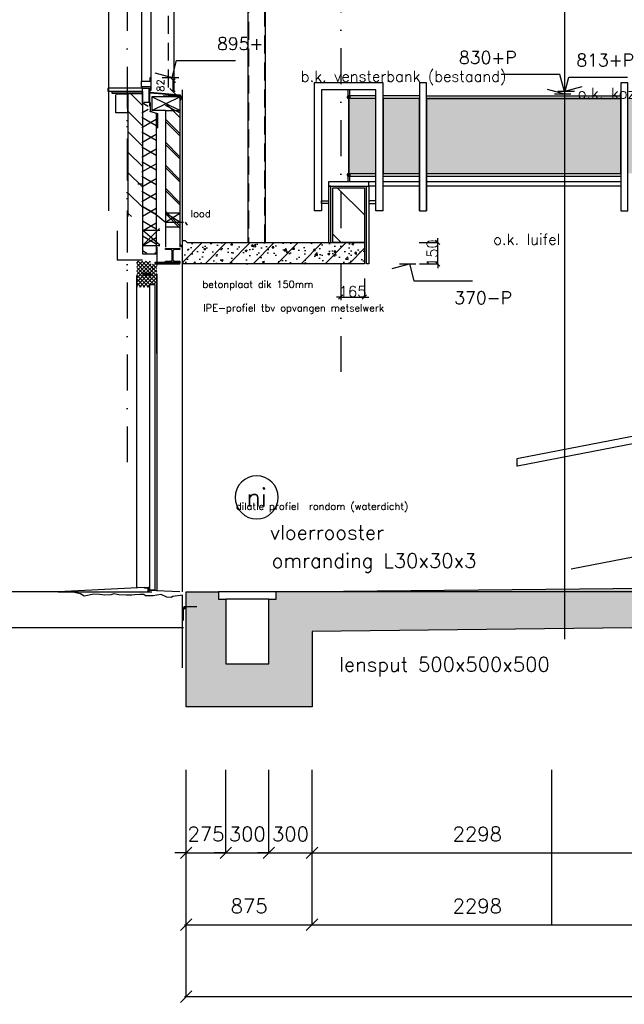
# Model space of a CAD drawing. Extents: x 98997 to 245130, y 18007 to 138999.
# Tile 1 of 58: x 157500 to 161705, y 18007 to 24853. Entities that reach past the tile are written whole.
import ezdxf
from ezdxf.enums import TextEntityAlignment as Align

# ---------------------------------------------------------------- set-up
doc = ezdxf.new("R2010")
doc.units = 0
doc.header["$LTSCALE"] = 20
doc.header["$MEASUREMENT"] = 0
doc.header["$PDSIZE"] = -1
for name, pattern in [('DASHDOT', [25, 12.5, -6.25, 0, -6.25]), ('DASHDOT2', [12.5, 6.25, -3.125, 0, -3.125]), ('DD1', [2.66667, 1.66667, -0.5, 0, -0.5]), ('HIDDEN', [9.375, 6.25, -3.125]), ('STRAM_0WT$0$DASHDOT', [25, 12.5, -6.25, 0, -6.25])]:
    doc.linetypes.add(name, pattern=pattern)
doc.layers.get('0').update_dxf_attribs({"linetype": 'CONTINUOUS'})
doc.layers.get('DEFPOINTS').update_dxf_attribs({"linetype": 'CONTINUOUS'})
for name, color, linetype in [('_DETAILNUMMERS', 4, 'CONTINUOUS'), ('_DETAILNUMMERSTEKST', 4, 'CONTINUOUS'), ('A--01A1_ACEER', 1, 'CONTINUOUS'), ('A--A23--_F--3-', 9, 'CONTINUOUS'), ('A--A28--_F--3-', 7, 'CONTINUOUS'), ('A--A42--_F--3-', 9, 'CONTINUOUS'), ('A--L$7A3-_STRAMIEN', 3, 'CONTINUOUS'), ('A--L13D1_VLOEREN', 1, 'CONTINUOUS'), ('A--L13D3_VLOEREN', 3, 'CONTINUOUS'), ('A--L13D4_VLOEREN', 4, 'CONTINUOUS'), ('A--L21D1_BUITENWAND', 1, 'CONTINUOUS'), ('A--L21D2_BUITENWAND', 2, 'CONTINUOUS'), ('A--L21D3_BUITENWAND', 3, 'CONTINUOUS'), ('A--L21DC1_BUITENWAND', 1, 'HIDDEN'), ('A--L28--', 7, 'CONTINUOUS'), ('A--L28--_F--3-', 1, 'CONTINUOUS'), ('A--L28DC1_KONSTR', 1, 'HIDDEN'), ('A--L31', 7, 'CONTINUOUS'), ('A--L31--', 2, 'CONTINUOUS'), ('A--L42--', 7, 'CONTINUOUS'), ('A--L42--_F--3-', 7, 'CONTINUOUS'), ('A--M$1A-_F123-', 1, 'CONTINUOUS'), ('A--M01A1_MAATVOERING', 1, 'CONTINUOUS'), ('A--M01B1_HOOGTE_MAATV', 1, 'CONTINUOUS'), ('A--M1$A-_F123-', 1, 'CONTINUOUS'), ('A--T$1A-_F123_20', 1, 'CONTINUOUS'), ('A--T$7A-_STRAMIEN', 2, 'CONTINUOUS'), ('A--T01B2_HOOGTE_MAATV', 2, 'CONTINUOUS'), ('A--T01B3_HOOGTE_MAATV', 3, 'CONTINUOUS'), ('B--L13D8_VLOEREN', 8, 'CONTINUOUS'), ('B--L21D8_BUITENWAND', 8, 'CONTINUOUS'), ('B--L21DC8_BUITENWAND', 8, 'HIDDEN'), ('B--L28D8_KONSTR', 8, 'CONTINUOUS'), ('B--L31D8_BUITENKOZIJN', 8, 'CONTINUOUS'), ('B--L31DC8_BUITENKOZIJN', 8, 'HIDDEN'), ('STRAM_0WT$0$A--L$7A-_STRAMIEN', 1, 'STRAM_0WT$0$DASHDOT'), ('STRAMIEN', 8, 'DD1'), ('X--LR---_CP', 7, 'CONTINUOUS')]:
    doc.layers.add(name, color=color, linetype=linetype)
doc.styles.add('ALFA-0_25', font='ROMANS')
doc.styles.add('HIEMSTRA', font='romans.shx')
doc.styles.add('HOOGTEXT', font='ROMANS.shx', dxfattribs={"height": 2.5})
doc.styles.add('MAATLIJN', font='ROMANS')
doc.dimstyles.new('ALFA25', dxfattribs={"dimscale": 0.3, "dimtxt": 50, "dimasz": 100, "dimexe": 0, "dimexo": 0, "dimgap": 2, "dimtad": 1, "dimdec": 0, "dimzin": 0, "dimdsep": 46, "dimtxsty": 'MAATLIJN', "dimblk1": 'OBLIQUE', "dimblk2": 'OBLIQUE', "dimsah": 1, "dimcen": 0, "dimclrd": 1, "dimclre": 1, "dimclrt": 2, "dimadec": 0, "dimazin": 0, "dimtfac": 0.75, "dimtdec": 4, "dimtix": 1, "dimtmove": 2, "dimatfit": 3, "dimldrblk": 'OBLIQUE', "dimfxl": 0, "dimtvp": 1.5, "dimtolj": 1, "dimtzin": 0, "dimarcsym": 0})
doc.dimstyles.new('STANDARD$0', dxfattribs={"dimscale": 50, "dimtxt": 2.5, "dimasz": 2, "dimexe": 2, "dimexo": 0, "dimgap": 2, "dimtad": 1, "dimdec": 0, "dimzin": 0, "dimdsep": 46, "dimtxsty": 'ALFA-0_25', "dimblk1": 'OBLIQUE', "dimblk2": 'OBLIQUE', "dimsah": 1, "dimcen": -3, "dimdle": 2, "dimclrd": 1, "dimclre": 1, "dimclrt": 2, "dimadec": 0, "dimazin": 0, "dimtfac": 0.666667, "dimtofl": 0, "dimtmove": 2, "dimatfit": 3, "dimldrblk": 'OBLIQUE', "dimfxl": 0, "dimtvp": 0.833333, "dimtolj": 1, "dimtzin": 0, "dimarcsym": 0})
pattern_1 = [(135, (135587.04, 32386.745), (-13.258252, -13.258252), []), (225, (135587.04, 32386.745), (13.258252, -13.258252), [])]

# ---------------------------------------------------------------- blocks, each defined once
blk = doc.blocks.new('E178220B_871335B')
at = {"layer": 'B--L21D8_BUITENWAND', "color": 8}
blk.add_lwpolyline([(-210.9, -71), (-215.2, -71.4, -0.440011), (-218.5, -68.4), (-218.5, -44.5, -0.388879), (-213, -38.5), (-3.4, -20.2, 0.388879), (-2.5, -19.2), (-2.5, -1, -0.388879), (-1.6, 0, -0.440011), (-0.5, -1), (-0.5, -3.4), (0, -3.8, -0.198912), (0, -4, -0.198912), (0, -4.1), (-0.5, -4.5), (-0.5, -6.4), (0, -6.8, -0.198912), (0, -7, -0.198912), (0, -7.1), (-0.5, -7.5), (-0.5, -12.4), (0, -12.8, -0.198912), (0, -13, -0.198912), (0, -13.1), (-0.5, -13.5), (-0.5, -19.2, -0.387941), (-3.2, -22.2), (-89.1, -29.9), (-129, -33.4), (-213.3, -40.6, 0.389827), (-217, -44.6), (-217, -46.9, 0.438971), (-216.4, -47.4), (-210.1, -46.8, -0.414214), (-209.7, -46.4, -0.414214), (-209.3, -46.8, -0.493145), (-208.5, -47.7, -0.339454), (-209.2, -48.3), (-210, -48.3), (-210, -49.7, -0.388879), (-210.7, -50.4, -0.440011), (-211.5, -49.7), (-211.5, -48.5), (-216.5, -48.9, 0.390135), (-217, -49.4), (-217, -68.4, 0.440011), (-215.4, -69.9), (-211.5, -69.5), (-211.5, -68.2, -0.388879), (-210.8, -67.5, -0.440011), (-210, -68.2), (-210, -70, -0.388879)], format="xyb", close=True, dxfattribs=at)
blk = doc.blocks.new('ALUKOZ1B')
at = {"layer": 'B--L31D8_BUITENKOZIJN'}
for p, q in [((0, 90), (0, 0)), ((5, 90), (0, 90)), ((5, 65), (5, 90)), ((5, 0), (0, 0)), ((65, 65), (5, 65)), ((5, 25), (65, 25)), ((5, 25), (5, 0)), ((65, 25), (65, 65))]:
    blk.add_line(p, q, dxfattribs=at)
blk = doc.blocks.new('HOOGTEP')
at = {"layer": 'A--M01A1_MAATVOERING'}
for p, q in [((0, 0), (0.62, 2.33)), ((0.62, 2.33), (8.79, 2.33)), ((-2.41, 0.65), (0, 0))]:
    blk.add_line(p, q, dxfattribs=at)
at = {"layer": 'A--M01B1_HOOGTE_MAATV'}
blk.add_line((-1.38, 0), (0.91, 0), dxfattribs=at)
at = {"layer": 'A--T01B2_HOOGTE_MAATV', "style": 'HOOGTEXT', "flags": 4}
blk.add_attdef('TEKST', (1.84, -0.67), '', height=1.5, dxfattribs=at)
at = {"layer": 'A--T01B3_HOOGTE_MAATV', "style": 'HOOGTEXT', "flags": 4}
blk.add_attdef('HOOGTE', (1.67, 3.82), '', height=1.75, dxfattribs=at)
blk = doc.blocks.new('_OBLIQUE')
at = {"color": 0, "linetype": 'ByBlock'}
blk.add_line((-0.5, -0.5), (0.5, 0.5), dxfattribs=at)
blk = doc.blocks.new('*D524')
at = {"layer": 'A--M$1A-_F123-', "color": 1, "lineweight": -2}
for p, q in [((158581, 24436.7), (158563.9, 24436.7)), ((158563.9, 24436.7), (158563.9, 24354.7)), ((158581, 24354.7), (158563.9, 24354.7))]:
    blk.add_line(p, q, dxfattribs=at)
at = {"layer": 'DEFPOINTS', "color": 0}
for p in [(158581, 24436.7), (158563.9, 24354.7), (158581, 24354.7)]:
    blk.add_point(p, dxfattribs=at)
at = {"layer": 'A--M$1A-_F123-', "color": 1, "lineweight": -2, "xscale": 40, "yscale": 40, "zscale": 40}
for p, rotation in [((158563.9, 24436.7), 90), ((158563.9, 24354.7), 270)]:
    blk.add_blockref('_OBLIQUE', p, dxfattribs=dict(at, rotation=rotation))
at = {"layer": 'A--M$1A-_F123-', "color": 2, "insert": (158478.9, 24395.7), "char_height": 50, "attachment_point": 5, "rotation": 90, "style": 'ALFA-0_25'}
blk.add_mtext('\\A1;82', dxfattribs=at)
blk = doc.blocks.new('Q020548-')
at = {"layer": 'A--L28--_F--3-', "color": 4, "linetype": 'Continuous'}
blk.add_lwpolyline([(0, 0), (0, 30), (2, 30, -0.414214), (4, 28), (4, 7.5, 0.414214), (7.5, 4), (28, 4, -0.414214), (30, 2), (30, 0)], format="xyb", close=True, dxfattribs=at)
at = {"layer": 'X--LR---_CP', "color": 4, "linetype": 'Continuous'}
blk.add_point((0, 0), dxfattribs=at)
blk = doc.blocks.new('*D525')
at = {"layer": 'A--M$1A-_F123-', "color": 1, "lineweight": -2}
for p, q in [((158657.7, 19060.8), (158577.7, 19060.8)), ((158657.7, 19060.8), (158932.7, 19060.8)), ((158932.7, 19060.8), (159012.7, 19060.8))]:
    blk.add_line(p, q, dxfattribs=at)
at = {"layer": 'DEFPOINTS', "color": 0}
for p in [(158657.7, 19060.8), (158932.7, 19060.8), (158932.7, 19060.8)]:
    blk.add_point(p, dxfattribs=at)
at = {"layer": 'A--M$1A-_F123-', "color": 1, "lineweight": -2, "xscale": 80, "yscale": 80, "zscale": 80}
blk.add_blockref('_OBLIQUE', (158657.7, 19060.8), dxfattribs=at)
at = {"layer": 'A--M$1A-_F123-', "color": 1, "lineweight": -2, "xscale": 80, "yscale": 80, "zscale": 80, "rotation": 180}
blk.add_blockref('_OBLIQUE', (158932.7, 19060.8), dxfattribs=at)
at = {"layer": 'A--M$1A-_F123-', "color": 3, "insert": (158795.2, 19190.8), "char_height": 100, "attachment_point": 5, "style": 'HIEMSTRA'}
blk.add_mtext('\\A1;275', dxfattribs=at)
blk = doc.blocks.new('*D526')
at = {"layer": 'A--M$1A-_F123-', "color": 1, "lineweight": -2}
blk.add_line((159520.7, 19060.8), (161842.6, 19060.8), dxfattribs=at)
at = {"layer": 'DEFPOINTS', "color": 0}
for p in [(159532.7, 19060.8), (161830.6, 19060.8), (161830.6, 19060.8)]:
    blk.add_point(p, dxfattribs=at)
at = {"layer": 'A--M$1A-_F123-', "color": 1, "lineweight": -2, "xscale": 80, "yscale": 80, "zscale": 80, "rotation": 180}
blk.add_blockref('_OBLIQUE', (159532.7, 19060.8), dxfattribs=at)
at = {"layer": 'A--M$1A-_F123-', "color": 1, "lineweight": -2, "xscale": 80, "yscale": 80, "zscale": 80}
blk.add_blockref('_OBLIQUE', (161830.6, 19060.8), dxfattribs=at)
at = {"layer": 'A--M$1A-_F123-', "color": 3, "insert": (160681.6, 19190.8), "char_height": 100, "attachment_point": 5, "style": 'HIEMSTRA'}
blk.add_mtext('\\A1;2298', dxfattribs=at)
blk = doc.blocks.new('*D531')
at = {"layer": 'A--M$1A-_F123-', "color": 1, "lineweight": -2}
blk.add_line((158645.7, 18560.8), (159544.7, 18560.8), dxfattribs=at)
at = {"layer": 'DEFPOINTS', "color": 0}
for p in [(158657.7, 18560.8), (159532.7, 18560.8), (159532.7, 18560.8)]:
    blk.add_point(p, dxfattribs=at)
at = {"layer": 'A--M$1A-_F123-', "color": 1, "lineweight": -2, "xscale": 80, "yscale": 80, "zscale": 80, "rotation": 180}
blk.add_blockref('_OBLIQUE', (158657.7, 18560.8), dxfattribs=at)
at = {"layer": 'A--M$1A-_F123-', "color": 1, "lineweight": -2, "xscale": 80, "yscale": 80, "zscale": 80}
blk.add_blockref('_OBLIQUE', (159532.7, 18560.8), dxfattribs=at)
at = {"layer": 'A--M$1A-_F123-', "color": 3, "insert": (159095.2, 18690.8), "char_height": 100, "attachment_point": 5, "style": 'HIEMSTRA'}
blk.add_mtext('\\A1;875', dxfattribs=at)
blk = doc.blocks.new('*D532')
at = {"layer": 'A--M$1A-_F123-', "color": 1, "lineweight": -2}
for p, q in [((158932.7, 19060.8), (158852.7, 19060.8)), ((158932.7, 19060.8), (159232.7, 19060.8)), ((159232.7, 19060.8), (159312.7, 19060.8))]:
    blk.add_line(p, q, dxfattribs=at)
at = {"layer": 'DEFPOINTS', "color": 0}
for p in [(158932.7, 19060.8), (159232.7, 19060.8), (159232.7, 19060.8)]:
    blk.add_point(p, dxfattribs=at)
at = {"layer": 'A--M$1A-_F123-', "color": 1, "lineweight": -2, "xscale": 80, "yscale": 80, "zscale": 80}
blk.add_blockref('_OBLIQUE', (158932.7, 19060.8), dxfattribs=at)
at = {"layer": 'A--M$1A-_F123-', "color": 1, "lineweight": -2, "xscale": 80, "yscale": 80, "zscale": 80, "rotation": 180}
blk.add_blockref('_OBLIQUE', (159232.7, 19060.8), dxfattribs=at)
at = {"layer": 'A--M$1A-_F123-', "color": 3, "insert": (159082.7, 19190.8), "char_height": 100, "attachment_point": 5, "style": 'HIEMSTRA'}
blk.add_mtext('\\A1;300', dxfattribs=at)
blk = doc.blocks.new('*D533')
at = {"layer": 'A--M$1A-_F123-', "color": 1, "lineweight": -2}
for p, q in [((159232.7, 19060.8), (159152.7, 19060.8)), ((159232.7, 19060.8), (159532.7, 19060.8)), ((159532.7, 19060.8), (159612.7, 19060.8))]:
    blk.add_line(p, q, dxfattribs=at)
at = {"layer": 'DEFPOINTS', "color": 0}
for p in [(159232.7, 19060.8), (159532.7, 19060.8), (159532.7, 19060.8)]:
    blk.add_point(p, dxfattribs=at)
at = {"layer": 'A--M$1A-_F123-', "color": 1, "lineweight": -2, "xscale": 80, "yscale": 80, "zscale": 80}
blk.add_blockref('_OBLIQUE', (159232.7, 19060.8), dxfattribs=at)
at = {"layer": 'A--M$1A-_F123-', "color": 1, "lineweight": -2, "xscale": 80, "yscale": 80, "zscale": 80, "rotation": 180}
blk.add_blockref('_OBLIQUE', (159532.7, 19060.8), dxfattribs=at)
at = {"layer": 'A--M$1A-_F123-', "color": 3, "insert": (159382.7, 19190.8), "char_height": 100, "attachment_point": 5, "style": 'HIEMSTRA'}
blk.add_mtext('\\A1;300', dxfattribs=at)
blk = doc.blocks.new('*D539')
at = {"layer": 'A--M$1A-_F123-', "color": 1, "lineweight": -2}
blk.add_line((159520.7, 18560.8), (161842.7, 18560.8), dxfattribs=at)
at = {"layer": 'DEFPOINTS', "color": 0}
for p in [(159532.7, 18560.8), (161830.7, 18560.8), (161830.7, 18560.8)]:
    blk.add_point(p, dxfattribs=at)
at = {"layer": 'A--M$1A-_F123-', "color": 1, "lineweight": -2, "xscale": 80, "yscale": 80, "zscale": 80, "rotation": 180}
blk.add_blockref('_OBLIQUE', (159532.7, 18560.8), dxfattribs=at)
at = {"layer": 'A--M$1A-_F123-', "color": 1, "lineweight": -2, "xscale": 80, "yscale": 80, "zscale": 80}
blk.add_blockref('_OBLIQUE', (161830.7, 18560.8), dxfattribs=at)
at = {"layer": 'A--M$1A-_F123-', "color": 3, "insert": (160681.7, 18690.8), "char_height": 100, "attachment_point": 5, "style": 'HIEMSTRA'}
blk.add_mtext('\\A1;2298', dxfattribs=at)
blk = doc.blocks.new('*D540')
at = {"layer": 'A--M$1A-_F123-', "color": 1, "lineweight": -2}
for p, q in [((170630.3, 18019.4), (170630.3, 18072.8)), ((158645.7, 18060.8), (170642.3, 18060.8))]:
    blk.add_line(p, q, dxfattribs=at)
at = {"layer": 'DEFPOINTS', "color": 0}
for p in [(158657.7, 18060.8), (170630.3, 18060.8), (170630.3, 18007.4)]:
    blk.add_point(p, dxfattribs=at)
at = {"layer": 'A--M$1A-_F123-', "color": 1, "lineweight": -2, "xscale": 80, "yscale": 80, "zscale": 80, "rotation": 180}
blk.add_blockref('_OBLIQUE', (158657.7, 18060.8), dxfattribs=at)
at = {"layer": 'A--M$1A-_F123-', "color": 1, "lineweight": -2, "xscale": 80, "yscale": 80, "zscale": 80}
blk.add_blockref('_OBLIQUE', (170630.3, 18060.8), dxfattribs=at)
at = {"layer": 'A--M$1A-_F123-', "color": 3, "insert": (164644, 18190.8), "char_height": 100, "attachment_point": 5, "style": 'HIEMSTRA'}
blk.add_mtext('\\A1;11973', dxfattribs=at)
blk = doc.blocks.new('*U554')
at = {"layer": 'A--A42--_F--3-', "linetype": 'Continuous'}
h = blk.add_hatch(dxfattribs=at)
h.set_pattern_fill('ALFALINE', color=256, scale=4, angle=135, style=0)
h.set_pattern_definition([(180, (0, 0), (-9e-16, -4), [])])
h.paths.add_polyline_path([(0, 0), (0, 6), (172, 6), (172, 0), (172, -6), (0, -6)])
at = {"layer": 'A--L42--_F--3-', "color": 3, "linetype": 'Continuous'}
for points in [[(0, 0), (0, 6), (172, 6), (172, 0)], [(0, 0), (0, -6), (172, -6), (172, 0)]]:
    blk.add_lwpolyline(points, dxfattribs=at)
blk = doc.blocks.new('Q020488-')
at = {"layer": 'A--L28--_F--3-', "color": 4, "linetype": 'Continuous'}
blk.add_lwpolyline([(50, -48), (-50, -48), (-50, -40), (-14.5, -40, 0.414214), (-2.5, -28), (-2.5, 28, 0.414214), (-14.5, 40), (-50, 40), (-50, 48), (50, 48), (50, 40), (14.5, 40, 0.414214), (2.5, 28), (2.5, -28, 0.414214), (14.5, -40), (50, -40)], format="xyb", close=True, dxfattribs=at)
at = {"layer": 'X--LR---_CP', "linetype": 'Continuous'}
for p in [(-2.5, 0), (0, 0), (2.5, 0)]:
    blk.add_point(p, dxfattribs=at)
blk = doc.blocks.new('*D551')
at = {"layer": 'A--M1$A-_F123-', "color": 1, "lineweight": -2}
for p, q in [((159732.5, 23052.3), (159732.5, 22924.8)), ((159897.5, 23053.8), (159897.5, 22924.8)), ((159732.5, 22924.8), (159702.5, 22924.8)), ((159732.5, 22924.8), (159897.5, 22924.8)), ((159897.5, 22924.8), (159927.5, 22924.8))]:
    blk.add_line(p, q, dxfattribs=at)
at = {"layer": 'DEFPOINTS', "color": 0}
for p in [(159732.5, 23052.3), (159897.5, 23053.8), (159897.5, 22924.8)]:
    blk.add_point(p, dxfattribs=at)
at = {"layer": 'A--M1$A-_F123-', "color": 1, "lineweight": -2, "xscale": 30, "yscale": 30, "zscale": 30}
blk.add_blockref('_OBLIQUE', (159732.5, 22924.8), dxfattribs=at)
at = {"layer": 'A--M1$A-_F123-', "color": 1, "lineweight": -2, "xscale": 30, "yscale": 30, "zscale": 30, "rotation": 180}
blk.add_blockref('_OBLIQUE', (159897.5, 22924.8), dxfattribs=at)
at = {"layer": 'A--M1$A-_F123-', "color": 2, "insert": (159815, 22962.9), "char_height": 75, "attachment_point": 5, "style": 'MAATLIJN'}
blk.add_mtext('\\A1;165', dxfattribs=at)
blk = doc.blocks.new('Q022322-')
at = {"layer": 'A--L28--_F--3-', "color": 4, "linetype": 'Continuous'}
blk.add_lwpolyline([(0, 10, 1), (0, -10, 1), (0, 10), (0, 8, -1), (0, -8, -1), (0, 8)], format="xyb", close=True, dxfattribs=at)
at = {"layer": 'X--LR---_CP', "color": 4, "linetype": 'Continuous'}
blk.add_point((0, 0), dxfattribs=at)
blk = doc.blocks.new('A$C05D63978')
at = {"layer": 'A--L28DC1_KONSTR', "color": 1, "linetype": 'Continuous'}
for p, q in [((-5, 640), (-5, 599)), ((5, 640), (5, 599)), ((-5, 40), (-5, 0)), ((5, 40), (5, 0)), ((-190, -200), (-240, -200)), ((240, -200), (190, -200))]:
    blk.add_line(p, q, dxfattribs=at)
at = {"layer": 'A--L28DC1_KONSTR', "color": 0, "linetype": 'Continuous'}
for p, q in [((-2, 579.7), (-2, 60.4)), ((2, 579.7), (2, 60.4))]:
    blk.add_line(p, q, dxfattribs=at)
at = {"layer": 'A--L28DC1_KONSTR', "color": 1, "linetype": 'Continuous'}
for points in [[(240, -200), (240, 690.1), (-240, 690.1), (-240, -200)], [(190, -200), (190, 640.1), (-190, 640.1), (-190, -200)]]:
    blk.add_lwpolyline(points, dxfattribs=at)
for points in [[(-140, -150), (-190, -150), (-190, -130), (-140, -130)], [(140, -150), (190, -150), (190, -130), (140, -130)]]:
    blk.add_lwpolyline(points, close=True, dxfattribs=at)
at = {"layer": 'A--L28--', "color": 0, "linetype": 'Continuous', "rotation": 180}
for p in [(0, 590), (0, 50)]:
    blk.add_blockref('Q022322-', p, dxfattribs=at)
blk = doc.blocks.new('*D552')
at = {"layer": 'A--M1$A-_F123-', "color": 1, "lineweight": -2}
for p, q in [((160278.4, 23304.7), (160407.4, 23304.7)), ((160407.4, 23304.7), (160407.4, 23334.7)), ((160407.4, 23154.7), (160407.4, 23304.7)), ((160279.9, 23154.7), (160407.4, 23154.7)), ((160407.4, 23154.7), (160407.4, 23124.7))]:
    blk.add_line(p, q, dxfattribs=at)
at = {"layer": 'DEFPOINTS', "color": 0}
for p in [(160278.4, 23304.7), (160407.4, 23304.7), (160279.9, 23154.7)]:
    blk.add_point(p, dxfattribs=at)
at = {"layer": 'A--M1$A-_F123-', "color": 1, "lineweight": -2, "xscale": 30, "yscale": 30, "zscale": 30}
for p, rotation in [((160407.4, 23304.7), 270), ((160407.4, 23154.7), 90)]:
    blk.add_blockref('_OBLIQUE', p, dxfattribs=dict(at, rotation=rotation))
at = {"layer": 'A--M1$A-_F123-', "color": 2, "insert": (160369.3, 23229.7), "char_height": 75, "attachment_point": 5, "rotation": 90, "style": 'MAATLIJN'}
blk.add_mtext('\\A1;150', dxfattribs=at)

msp = doc.modelspace()

# ---------------------------------------------------------------- hatches: boundary and pattern name
at = {"layer": '_DETAILNUMMERS'}
h = msp.add_hatch(dxfattribs=at)
h.set_pattern_fill('ANSI31', color=1, scale=2000, style=0)
h.set_pattern_definition([(135, (324084.93, -68921.2), (176.7767, 176.7767), [])])
h.paths.add_polyline_path([(159897.5, 23304.7), (159677.5, 23304.7), (159677.5, 23684.7), (159897.5, 23684.7)])
at = {"layer": 'A--01A1_ACEER'}
h = msp.add_hatch(dxfattribs=at)
h.set_pattern_fill('ANSI37', color=256, scale=150, angle=90, style=0)
h.set_pattern_definition(pattern_1)
h.paths.add_polyline_path([(158452.7, 23149.3), (158409.7, 23156.5), (158409.7, 23173.7), (158368.7, 23173.7), (158352.7, 23173.7), (158313.7, 23173.7), (158313.7, 23094.7), (158313.7, 23085.7), (158315.7, 23083.7), (158353.2, 23083.7), (158353.2, 23092.7), (158413.2, 23092.7), (158413.2, 23083.7), (158450.7, 23083.7), (158452.7, 23085.7)])
h = msp.add_hatch(dxfattribs=at)
h.set_pattern_fill('ANSI37', color=256, scale=150, angle=90, style=0)
h.set_pattern_definition(pattern_1)
h.paths.add_polyline_path([(158452.7, 23081.7), (158450.7, 23083.7), (158413.2, 23083.7), (158413.2, 23074.7), (158353.2, 23074.7), (158353.2, 23083.7), (158315.7, 23083.7), (158313.7, 23081.7), (158313.7, 22994.7), (158314.7, 22993.7), (158400.7, 22993.7), (158401.7, 22994.7), (158401.7, 23002.7), (158401.7, 23014), (158402.4, 23014.7), (158450.6, 23014.7), (158452.7, 23016.8)])
at = {"layer": 'A--A23--_F--3-'}
h = msp.add_hatch(dxfattribs=at)
h.set_pattern_fill('ALFABET', color=256, scale=20, angle=1, style=0)
h.set_pattern_definition([(46, (84890.03, -247193.24), (-86.320776, 83.359004), []), (51, (84890.03, -247193.24), (143.649223, -10.04493), [15, -165]), (356, (84890.03, -247193.24), (-30.37155, 149.931205), [12, -132]), (101.4514, (84902, -247194.08), (113.27778, 139.886184), [12.74804, -140.22842]), (47.1842, (84889.33, -247153.25), (213.99344, -29.37358), [22.5, -247.5]), (97.6356, (84907.16, -247155.7), (183.50393, 198.05632), [19.12206, -210.3426]), (352.1842, (84889.33, -247153.25), (183.50378, 198.05647), [18, -198]), (22, (84909.5, -247162.9), (120.76856, -78.42802), [15, -165]), (327, (84909.5, -247162.9), (46.12453, 145.85721), [12, -132]), (72.4514, (84919.56, -247169.43), (166.893145, 67.429056), [12.74804, -140.22842]), (38.5, (84890.026, -247193.24), (1.269641, 66.611074), [0, -130.4, 0, -134, 0, -132.5]), (8.5, (84890.026, -247193.24), (51.229207, 79.788568), [0, -76.4, 0, -127.4, 0, -50.5]), (328.5, (84845.43, -247194.02), (106.826954, -2.64699), [0, -50, 0, -156, 0, -207]), (318.5, (84825.44, -247194.37), (116.270055, 22.053548), [0, -65, 0, -103.6, 0, -147]), (318.5, (84825.44, -247194.37), (116.270055, 22.053548), [0, -65, 0, -103.6, 0, -147])])
edge = h.paths.add_edge_path()
edge.add_line((158664.2, 23304.7), (159897.5, 23304.7))
edge.add_line((159897.5, 23304.7), (159897.5, 23154.7))
edge.add_line((159897.5, 23154.7), (158632.7, 23154.7))
edge.add_line((158632.7, 23154.7), (158632.7, 23318))
edge.add_line((158632.7, 23318), (158649.9, 23318))
edge.add_line((158649.9, 23318), (158664.2, 23304.7))
edge.add_line((158664.2, 23304.7), (159897.5, 23304.7))
h = msp.add_hatch(dxfattribs=at)
h.set_pattern_fill('ALFABET', color=256, scale=25, angle=1, style=0, pattern_type=2)
h.set_pattern_definition([(46, (26482.98, -68921.19), (-107.90097, 104.19876), []), (51, (26482.98, -68921.19), (179.56153, -12.55617), [18.75, -206.25]), (356, (26482.98, -68921.2), (-37.96444, 187.414), [15, -165]), (101.4514, (26497.94, -68922.24), (141.59722, 174.85773), [15.93505, -175.28553]), (47.1842, (26482.1, -68871.2), (267.4918, -36.71697), [28.125, -309.375]), (97.6356, (26504.4, -68874.26), (229.3799, 247.5704), [23.90257, -262.92825]), (352.1842, (26482.1, -68871.2), (229.3797, 247.5706), [22.5, -247.5]), (22, (26507.32, -68883.26), (150.9607, -98.03503), [18.75, -206.25]), (327, (26507.32, -68883.26), (57.65567, 182.3215), [15, -165]), (72.4514, (26519.9, -68891.43), (208.61643, 84.28632), [15.93505, -175.28553]), (38.5, (26482.98, -68921.19), (1.58705, 83.263843), [0, -163, 0, -167.5, 0, -165.625]), (8.5, (26482.98, -68921.19), (64.03651, 99.73571), [0, -95.5, 0, -159.25, 0, -63.125]), (328.5, (26427.24, -68922.165), (133.533692, -3.308738), [0, -62.5, 0, -195, 0, -258.75]), (318.5, (26402.24, -68922.6), (145.33757, 27.566934), [0, -81.25, 0, -129.5, 0, -183.75]), (318.5, (26402.24, -68922.6), (145.33757, 27.566934), [0, -81.25, 0, -129.5, 0, -183.75])])
h.paths.add_polyline_path([(170600.5, 22528.3), (161756.6, 20624.7), (159532.7, 20599.7), (159532.7, 20074.7), (158657.7, 20074.7), (158657.7, 20874.7), (158882.7, 20874.7), (158882.7, 20824.7), (158932.7, 20824.7), (158932.7, 20374.7), (159232.7, 20374.7), (159232.7, 20824.7), (159282.7, 20824.7), (159282.7, 20874.7), (161860.3, 20899.7), (161830.3, 21064.5), (162710.3, 21064.5), (162680.3, 21229.5), (163560.3, 21229.5), (163530.3, 21394.5), (164410.3, 21394.5), (164380.3, 21559.5), (165260.3, 21559.5), (165230.3, 21724.5), (166110.4, 21724.5), (166080.4, 21889.5), (166960.3, 21889.5), (166930.3, 22054.5), (167810.3, 22054.5), (167780.3, 22219.5), (168660.3, 22219.5), (168630.3, 22384.5), (169510.3, 22384.5), (169480.3, 22549.5), (170360.3, 22549.5), (170330.3, 22714.5), (170600.7, 22714.5)])
at = {"layer": 'A--A42--_F--3-', "linetype": 'Continuous'}
h = msp.add_hatch(dxfattribs=at)
h.set_pattern_fill('ALFALINE', color=256, scale=4, angle=135, style=0)
h.set_pattern_definition([(180, (135861.949, 32430.179), (-9e-16, -4), [])])
h.paths.add_polyline_path([(158413.2, 23074.7), (158413.2, 23092.7), (158353.2, 23092.7), (158353.2, 23074.7)])
at = {"layer": 'A--L28DC1_KONSTR', "linetype": 'Continuous'}
for points in [[(159787.5, 23784.7), (159977.5, 23784.7), (159977.5, 24304.8), (159787.5, 24304.7)], [(160027.5, 23784.7), (160279.6, 23784.7), (160279.6, 24304.8), (160027.5, 24304.8)]]:
    msp.add_hatch(color=21, dxfattribs=at).paths.add_polyline_path(points)
h = msp.add_hatch(color=21, dxfattribs=at)
h.paths.add_polyline_path([(165929.6, 23784.7), (167279.6, 23784.7), (167279.6, 24304.8), (165929.6, 24304.8)])
h.paths.add_polyline_path([(164529.6, 23784.7), (165879.6, 23784.7), (165879.6, 24304.8), (164529.6, 24304.8)])
h.paths.add_polyline_path([(163129.6, 23784.7), (164479.6, 23784.7), (164479.6, 24304.8), (163129.6, 24304.8)])
h.paths.add_polyline_path([(161729.6, 23784.7), (163079.6, 23784.7), (163079.6, 24304.8), (161729.6, 24304.8)])
h.paths.add_polyline_path([(160329.6, 23784.7), (161679.6, 23784.7), (161679.6, 24304.8), (160329.6, 24304.8)])
at = {"layer": 'B--L21D8_BUITENWAND'}
h = msp.add_hatch(dxfattribs=at)
h.set_pattern_fill('ANSI31', color=256, scale=800, style=0)
h.set_pattern_definition([(135, (158064.97, 22565.14), (70.7107, 70.7107), [])])
h.paths.add_polyline_path([(158352.7, 23534.7), (158352.7, 23484.7), (158252.7, 23484.7), (158252.7, 23534.7)])
h.paths.add_polyline_path([(158352.7, 23534.7), (158252.7, 23534.7), (158252.7, 24336.7), (158352.7, 24336.7)])
h = msp.add_hatch(dxfattribs=at)
h.set_pattern_fill('ALFAISO', color=256, scale=89, angle=90, style=0, pattern_type=2)
h.set_pattern_definition([(30, (157966.98, 22545.88), (44.5, -77.0763), []), (330, (157966.98, 22545.88), (-44.5, -77.0763), [])])
h.paths.add_polyline_path([(158349.2, 24276.7), (158394.2, 24276.7), (158394.2, 24216.7), (158449.2, 24198.4), (158449.2, 23534.7), (158349.2, 23534.7)])
h.paths.add_polyline_path([(158352.7, 23490.1), (158349.2, 23490.1), (158349.2, 23534.7), (158449.2, 23534.7), (158449.2, 23424.7), (158372.5, 23424.7), (158372.5, 23270.7), (158352.7, 23270.7)])
h.paths.add_polyline_path([(158372.5, 23424.7), (158449.2, 23424.7), (158449.2, 23385.7), (158432.5, 23385.7), (158432.5, 23174.7), (158352.7, 23174.7), (158352.7, 23270.7), (158372.5, 23270.7)])
h.paths.add_polyline_path([(158352.7, 23174.7), (158432.5, 23174.7), (158432.5, 23385.7), (158449.2, 23385.7), (158449.2, 23229.7), (158352.7, 23229.7)])

# ---------------------------------------------------------------- linework, layer by layer
at = {"layer": '_DETAILNUMMERS', "color": 2}
for p, q in [((159977.5, 23724.7), (159922.5, 23724.7)), ((160279.6, 23724.7), (160027.5, 23724.7)), ((161679.6, 23724.7), (160329.6, 23724.7))]:
    msp.add_line(p, q, dxfattribs=at)
at = {"layer": '_DETAILNUMMERS', "color": 1}
for p, q in [((159977.5, 23694.7), (159922.5, 23694.7)), ((160279.6, 23694.7), (160027.5, 23694.7)), ((161679.6, 23694.7), (160329.6, 23694.7))]:
    msp.add_line(p, q, dxfattribs=at)
at = {"layer": '_DETAILNUMMERS'}
msp.add_line((157768, 20874.7), (158419.2, 20874.7), dxfattribs=at)
at = {"layer": '_DETAILNUMMERS', "color": 2}
for points in [[(159647.5, 23694.7), (159927.5, 23694.7), (159927.5, 23724.7), (159647.5, 23724.7)], [(159662.5, 23304.7), (159662.5, 23694.7), (159647.5, 23694.7), (159647.5, 23304.7)], [(159912.5, 23154.7), (159912.5, 23694.7), (159927.5, 23694.7), (159927.5, 23154.7)]]:
    msp.add_lwpolyline(points, close=True, dxfattribs=at)
at = {"layer": '_DETAILNUMMERS'}
msp.add_lwpolyline([(159897.5, 23304.7), (159677.5, 23304.7), (159677.5, 23684.7), (159897.5, 23684.7)], close=True, dxfattribs=at)
at = {"layer": '_DETAILNUMMERS', "color": 1}
msp.add_lwpolyline([(158401.7, 20889.2), (158441.7, 20889.2), (158441.7, 23010.7), (158402.4, 23010.7)], close=True, dxfattribs=at)
at = {"layer": 'A--L$7A3-_STRAMIEN', "linetype": 'Continuous', "extrusion": (0, 0, -1)}
msp.add_ellipse((159147.7, 21531.8), major_axis=(-106.1, 106.1), ratio=1, dxfattribs=at)
at = {"layer": 'A--L13D1_VLOEREN'}
for p, q in [((159282.7, 20874.7), (158882.7, 20874.7)), ((159232.7, 20824.7), (158932.7, 20824.7))]:
    msp.add_line(p, q, dxfattribs=at)
for points in [[(170675.1, 23621.9), (170368.6, 23621.9), (169601.3, 23473), (160956.2, 21799.7), (160956.2, 21799.7)], [(170675.1, 23571.9), (170373.4, 23571.9), (169610.8, 23423.9), (160961, 21749.7), (160956.2, 21749.7)], [(170600.7, 22826.1), (170291.8, 22766.1), (169499.6, 22612.4), (161336.1, 21032.3)]]:
    msp.add_lwpolyline(points, dxfattribs=at)
at = {"layer": 'A--L13D3_VLOEREN'}
for p, q in [((158367.7, 20904.7), (157768, 20874.7)), ((158612.7, 20874.7), (158397.7, 20885.3))]:
    msp.add_line(p, q, dxfattribs=at)
at = {"layer": 'A--L13D4_VLOEREN', "linetype": 'DASHDOT2'}
msp.add_lwpolyline([(158320.6, 23711.6), (158352.7, 23711.5), (158352.7, 23681.6), (158352.7, 23553.8), (158449.2, 23498.1), (158512.7, 23445.6), (158649.9, 23445.7), (158664.2, 23425.5)], dxfattribs=at)
at = {"layer": 'A--L13D4_VLOEREN'}
for points in [[(161756.6, 20624.7), (159532.7, 20599.7), (159532.7, 20074.7), (158657.7, 20074.7), (158657.7, 20874.7), (158882.7, 20874.7), (158882.7, 20824.7), (158932.7, 20824.7), (158932.7, 20374.7), (159232.7, 20374.7), (159232.7, 20824.7), (159282.7, 20824.7), (159282.7, 20874.7), (161860.3, 20899.7)], [(158632.7, 20347.3), (158632.7, 20851.8), (158564.3, 20842.8), (158553.1, 20836.1), (158521.9, 20838.4), (158484, 20856.2), (158452.8, 20851.8), (158428.2, 20847.3), (158414.9, 20847.3), (158374.7, 20847.3), (158363.6, 20856.2), (158334.6, 20856.2), (158301.1, 20854), (158278.8, 20851.8), (158240.9, 20851.8), (158189, 20854), (158153.4, 20860.7), (158132.7, 20854), (158091.4, 20851.8), (158053.5, 20856.2), (158015.6, 20858.4), (157948.7, 20845.1), (157921.9, 20860.7), (157868.4, 20871.8), (157768, 20874.7)]]:
    msp.add_lwpolyline(points, dxfattribs=at)
at = {"layer": 'A--L21D1_BUITENWAND'}
msp.add_line((158632.7, 20874.7), (158632.7, 24364.7), dxfattribs=at)
at = {"layer": 'A--L21D2_BUITENWAND'}
msp.add_lwpolyline([(159209.5, 23304.7), (159209.2, 29910.2), (159085.5, 29910.2), (159085.5, 23304.7)], dxfattribs=at)
at = {"layer": 'A--L21D3_BUITENWAND'}
msp.add_line((158402.7, 23227.2), (158402.7, 23227.2), dxfattribs=at)
msp.add_lwpolyline([(158664.2, 23304.7), (159897.5, 23304.7), (159897.5, 23304.7), (159897.5, 23304.7), (159897.5, 23304.7), (159897.5, 23154.7), (158632.7, 23154.7), (158632.7, 23318), (158649.9, 23318), (158664.2, 23304.7), (159897.5, 23304.7)], dxfattribs=at)
at = {"layer": 'A--L21DC1_BUITENWAND'}
for p, q in [((158612.7, 23445.7), (158512.7, 23508.2)), ((158512.7, 23445.7), (158612.7, 23508.2)), ((158612.7, 23508.2), (158512.7, 23508.2)), ((158452.7, 23270.7), (158452.7, 21452.1)), ((158452.7, 23269.7), (158452.7, 22533))]:
    msp.add_line(p, q, dxfattribs=at)
at = {"layer": 'A--L28DC1_KONSTR', "color": 1, "linetype": 'Continuous'}
for p, q in [((159977.5, 24324.8), (159787.5, 24324.8)), ((159977.5, 24304.8), (159787.5, 24304.7)), ((160279.6, 24324.8), (160027.5, 24324.8)), ((160279.6, 24304.8), (160027.5, 24304.8)), ((160329.6, 24324.8), (161679.6, 24324.8)), ((160329.6, 24304.8), (161679.6, 24304.8)), ((160279.6, 23524.7), (160279.6, 24024.2)), ((160329.6, 24021.6), (160329.6, 23524.7)), ((159782.5, 23764.7), (159977.5, 23764.7)), ((160027.5, 23764.7), (160279.6, 23764.7)), ((160329.6, 23764.7), (161679.6, 23764.7)), ((159597.5, 23524.7), (159547.5, 23524.7)), ((160956.2, 21799.7), (160956.2, 21749.7))]:
    msp.add_line(p, q, dxfattribs=at)
at = {"layer": 'A--L28DC1_KONSTR'}
msp.add_lwpolyline([(159203.5, 23304.7), (159203.2, 29901.6), (159091.5, 29901.6), (159091.5, 23304.7)], dxfattribs=at)
at = {"layer": 'A--L28DC1_KONSTR', "color": 1, "linetype": 'Continuous'}
msp.add_lwpolyline([(160329.6, 24069.7), (160329.6, 24414.7), (160279.6, 24414.7), (160279.6, 24069.7)], dxfattribs=at)
for points in [[(160279.6, 23524.7), (160329.6, 23524.7), (160329.6, 24414.7), (160279.6, 24414.7)], [(161679.6, 23524.7), (161729.6, 23524.7), (161729.6, 24414.7), (161679.6, 24414.7)], [(159787.5, 23784.7), (159977.5, 23784.7), (159977.5, 24304.8), (159787.5, 24304.7)], [(160027.5, 23784.7), (160279.6, 23784.7), (160279.6, 24304.8), (160027.5, 24304.8)], [(160329.6, 23784.7), (161679.6, 23784.7), (161679.6, 24304.8), (160329.6, 24304.8)]]:
    msp.add_lwpolyline(points, close=True, dxfattribs=at)
at = {"layer": 'A--L31--'}
msp.add_line((158402.4, 23010.7), (158401.7, 20899.2), dxfattribs=at)
for points in [[(158313.7, 20907.1), (158313.7, 23074.7), (158313.7, 23074.7)], [(158313.7, 22533), (158313.7, 23073.7), (158313.7, 23073.7)], [(158452.7, 22532.2), (158452.7, 23084.7), (158452.7, 20886.3)]]:
    msp.add_lwpolyline(points, dxfattribs=at)
at = {"layer": 'A--L42--'}
for points in [[(158352.7, 23282.6), (158471.6, 23401.9)], [(158473.9, 23284.6), (158352.7, 23390.7)], [(158352.7, 23390.7), (158473.9, 23390.7)], [(158352.7, 23282.6), (158473.9, 23282.6)], [(158638.4, 20676.9), (158638.4, 20767.1), (158641.3, 20767.1), (158644.3, 20755.9), (158655.8, 20767.4), (158644.6, 20770.3), (158644.6, 20773.3), (158730.9, 20773.3)]]:
    msp.add_lwpolyline(points, dxfattribs=at)
at = {"layer": 'A--M$1A-_F123-'}
for p, q in [((172540.3, 20874.7), (159073.9, 20874.7)), ((158657.7, 18060.8), (158657.7, 19638.6)), ((158932.7, 19060.8), (158932.7, 19638.6)), ((159232.7, 19060.8), (159232.7, 19638.6)), ((159532.7, 18560.8), (159532.7, 19638.6)), ((161199.5, 18560.8), (161199.5, 19638.6))]:
    msp.add_line(p, q, dxfattribs=at)
at = {"layer": 'B--L13D8_VLOEREN'}
for p, q in [((158352.7, 23484.7), (158352.7, 23224.7)), ((158177.7, 23384.7), (158177.7, 23181.6)), ((158352.7, 23224.7), (158452.7, 23224.7)), ((158452.7, 23224.7), (158452.7, 23270.7)), ((158352.7, 23181.6), (158177.7, 23181.6)), ((157768, 20874.7), (146767.7, 20874.7)), ((158637.7, 20624.7), (146767.7, 20624.7))]:
    msp.add_line(p, q, dxfattribs=at)
at = {"layer": 'B--L21D8_BUITENWAND'}
for p, q in [((158572.7, 26193.3), (158572.7, 24355.1)), ((158352.7, 24339.7), (158352.7, 24376.7)), ((158352.7, 24376.7), (158397.7, 24376.7)), ((158397.7, 24376.7), (158397.7, 24336.7)), ((158352.7, 24336.7), (158252.7, 24336.7)), ((158252.7, 24336.7), (158252.7, 23484.7)), ((158352.7, 24276.7), (158352.7, 24339.7)), ((158352.7, 24339.7), (158352.7, 24339.7)), ((158352.7, 24336.7), (158352.7, 23484.7)), ((158397.7, 24336.7), (158397.7, 24276.7)), ((158612.7, 24316.8), (158417.7, 24316.8)), ((158417.7, 24221.8), (158612.7, 24316.8)), ((158612.7, 24222.6), (158417.7, 24316.8)), ((158417.7, 24316.8), (158417.7, 24221.8)), ((158612.7, 24316.7), (158612.7, 23270.7)), ((158407.7, 24276.7), (158362.7, 24276.7)), ((158407.7, 24276.7), (158407.7, 24216.7)), ((158612.7, 24172.7), (158512.7, 24272.7)), ((158612.7, 24204.7), (158512.7, 24256.7)), ((158407.7, 24216.7), (158449.2, 24202.9)), ((158512.7, 24221.8), (158417.7, 24221.8)), ((158449.2, 24202.9), (158449.2, 23224.7)), ((158512.7, 24221.8), (158512.7, 23270.7)), ((158512.7, 24221.8), (158612.7, 24221.8)), ((158612.7, 24060.7), (158512.7, 24160.7)), ((158612.7, 24044.7), (158512.7, 24144.7)), ((158612.7, 23900.7), (158512.7, 24000.7)), ((158612.7, 23884.7), (158512.7, 23984.7)), ((158612.7, 23740.7), (158512.7, 23840.7)), ((158612.7, 23724.7), (158512.7, 23824.7)), ((158612.7, 23580.7), (158512.7, 23680.7)), ((158612.7, 23564.7), (158512.7, 23664.7)), ((158612.7, 23420.7), (158512.7, 23520.7)), ((158612.7, 23404.7), (158512.7, 23504.7)), ((158612.7, 23410.7), (158512.7, 23410.7)), ((158632.7, 23269.7), (158612.7, 23295.7))]:
    msp.add_line(p, q, dxfattribs=at)
at = {"layer": 'B--L21D8_BUITENWAND', "color": 3}
msp.add_lwpolyline([(158138, 24356.7), (158352.7, 24356.7), (158352.7, 24376.7), (158116.7, 24376.7), (158113.6, 24373.7), (158112.7, 24356.7), (158138, 24356.7)], close=True, dxfattribs=at)
at = {"layer": 'B--L21D8_BUITENWAND'}
msp.add_lwpolyline([(158352.7, 24339.7), (158142.7, 24339.7), (158142.7, 24354.7), (158352.7, 24354.7)], close=True, dxfattribs=at)
msp.add_lwpolyline([(158497.9, 24318.3), (158606.5, 24318.3), (158615.9, 24300.8), (158617.8, 24301.4), (158607.8, 24320.3), (158497.9, 24320.3), (158497.9, 24318.3)], dxfattribs=at)
at = {"layer": 'B--L21DC8_BUITENWAND'}
msp.add_line((158532.7, 26193.3), (158532.7, 24355.1), dxfattribs=at)
at = {"layer": 'B--L28D8_KONSTR'}
msp.add_line((158117.7, 26474.7), (158117.7, 23524.7), dxfattribs=at)
at = {"layer": 'B--L31D8_BUITENKOZIJN'}
for p, q in [((158347.7, 26189.7), (158347.7, 24426.7)), ((158412.7, 26164.7), (158412.7, 24451.7))]:
    msp.add_line(p, q, dxfattribs=at)
at = {"layer": 'B--L31DC8_BUITENKOZIJN'}
for p, q in [((158402.4, 24377), (158402.4, 24218)), ((158402.4, 24218), (158457.7, 24199.7)), ((158457.7, 24199.7), (158457.7, 24099.1))]:
    msp.add_line(p, q, dxfattribs=at)
msp.add_lwpolyline([(158248.6, 24204.8), (158168.6, 24204.8), (158168.6, 24336.8), (158248.6, 24336.8)], close=True, dxfattribs=at)
at = {"layer": 'STRAM_0WT$0$A--L$7A-_STRAMIEN'}
msp.add_line((159732.5, 27154.6), (159732.5, 22363.1), dxfattribs=at)
at = {"layer": 'STRAMIEN', "linetype": 'DASHDOT'}
for p, q in [((158247.7, 41029.5), (158247.7, 21683.7)), ((158247.7, 24485.7), (158247.7, 22785))]:
    msp.add_line(p, q, dxfattribs=at)
at = {"layer": 'STRAMIEN', "linetype": 'Continuous'}
msp.add_line((161288, 40345.9), (161288, 20545.1), dxfattribs=at)
at = {"layer": 'X--LR---_CP'}
for p in [(158424.7, 23120.7), (158424.7, 23074.7), (158424.7, 23074.7)]:
    msp.add_point(p, dxfattribs=at)

# ---------------------------------------------------------------- block references
ref = msp.add_blockref('HOOGTEP', (158560.1, 24451.7), dxfattribs=dict(xscale=50, yscale=50, zscale=50))
ref.add_attrib('HOOGTE', '895+', (158872.6, 24642.7), dxfattribs={"layer": 'A--T01B3_HOOGTE_MAATV', "height": 87.5, "style": 'HOOGTEXT', "flags": 4})
ref = msp.add_blockref('HOOGTEP', (161288, 24354.7), dxfattribs=dict(xscale=-50, yscale=50, zscale=50))
ref.add_attrib('TEKST', 'b.k. vensterbank (bestaand)', (159454.6, 24421.8), dxfattribs={"layer": 'A--T01B2_HOOGTE_MAATV', "height": 75, "style": 'HOOGTEXT', "flags": 4})
ref.add_attrib('HOOGTE', '830+P', (160554.6, 24545.7), dxfattribs={"layer": 'A--T01B3_HOOGTE_MAATV', "height": 87.5, "style": 'HOOGTEXT', "flags": 4})
ref = msp.add_blockref('HOOGTEP', (160209.6, 23154.7), dxfattribs=dict(xscale=-50, yscale=50, zscale=50, rotation=180))
ref.add_attrib('TEKST', 'o.k. luifel', (160793, 23288.7), dxfattribs={"layer": 'A--T01B2_HOOGTE_MAATV', "height": 75, "style": 'HOOGTEXT', "flags": 4})
ref.add_attrib('HOOGTE', '370-P', (160522.1, 22876.2), dxfattribs={"layer": 'A--T01B3_HOOGTE_MAATV', "height": 87.5, "style": 'HOOGTEXT', "flags": 4})
at = {"layer": 'A--L21D1_BUITENWAND', "xscale": 50, "yscale": 50, "zscale": 50}
msp.add_blockref('HOOGTEP', (161288, 24337.7), dxfattribs=at).add_auto_attribs({'TEKST': 'o.k. kozijn (bestaand)', 'HOOGTE': '813+P'})
at = {"layer": 'A--L28--'}
msp.add_blockref('Q020488-', (158562.7, 23214.7), dxfattribs=at)
at = {"layer": 'A--L28--', "rotation": 180}
msp.add_blockref('Q020548-', (158397.7, 20904.7), dxfattribs=at)
at = {"layer": 'A--L28DC1_KONSTR', "color": 1, "linetype": 'Continuous'}
msp.add_blockref('A$C05D63978', (159787.5, 23724.7), dxfattribs=at)
at = {"layer": 'A--L31', "xscale": -1}
msp.add_blockref('E178220B_871335B', (158402.7, 24366.7), dxfattribs=at)
at = {"layer": 'A--L42--'}
msp.add_blockref('*U554', (158440.7, 23160.7), dxfattribs=at)
at = {"layer": 'B--L21D8_BUITENWAND', "xscale": -1}
msp.add_blockref('ALUKOZ1B', (158412.7, 24361.7), dxfattribs=at)

# ---------------------------------------------------------------- texts
at = {"layer": '_DETAILNUMMERSTEKST', "color": 3, "style": 'HIEMSTRA'}
for s, p in [('vloerrooster', (159240.8, 21238.4)), ('omranding L30x30x3', (159252.8, 21041.7)), ('lensput 500x500x500', (159720.7, 20320.2))]:
    msp.add_text(s, height=100, dxfattribs=at).set_placement(p)
at = {"layer": 'A--T$1A-_F123_20', "style": 'ALFA-0_25'}
for s, p in [('lood', (158688.3, 23479.6)), ('betonplaat dik 150mm', (158770.3, 22988.2)), ('IPE-profiel tbv opvangen metselwerk', (158775.7, 22824.1)), ('dilatie profiel  rondom (waterdicht)', (159002.5, 21444.8))]:
    msp.add_text(s, height=50, dxfattribs=at).set_placement(p)
at = {"layer": 'A--T$7A-_STRAMIEN', "style": 'ALFA-0_25'}
msp.add_text('ni', height=125, dxfattribs=at).set_placement((159147.7, 21531.8), align=Align.MIDDLE_CENTER)

# ---------------------------------------------------------------- dimensions: what is measured, and where the dimension line sits
at = {"layer": 'A--M$1A-_F123-'}
dim = msp.add_linear_dim(base=(158563.9, 24354.7), p1=(158581, 24436.7), p2=(158581, 24354.7), angle=90, dimstyle='STANDARD$0', override={"dimscale": 20, "dimexe": 0, "dimexo": 0, "dimcen": 0, "dimdle": 0, "dimclrt": 2, "dimtfac": 0.75, "dimtvp": 1.5}, dxfattribs=at)
dim.commit()
dim.dimension.update_dxf_attribs({"geometry": '*D524', "text_midpoint": (158478.9, 24395.7)})
for base, p1, p2, picture, middle in [((158932.7, 19060.8), (158657.7, 19060.8), (158932.7, 19060.8), '*D525', (158795.2, 19190.8)), ((159232.7, 19060.8), (158932.7, 19060.8), (159232.7, 19060.8), '*D532', (159082.7, 19190.8)), ((159532.7, 19060.8), (159232.7, 19060.8), (159532.7, 19060.8), '*D533', (159382.7, 19190.8)), ((161830.6, 19060.8), (159532.7, 19060.8), (161830.6, 19060.8), '*D526', (160681.6, 19190.8)), ((159532.7, 18560.8), (158657.7, 18560.8), (159532.7, 18560.8), '*D531', (159095.2, 18690.8)), ((161830.7, 18560.8), (159532.7, 18560.8), (161830.7, 18560.8), '*D539', (160681.7, 18690.8)), ((170630.3, 18060.8), (158657.7, 18060.8), (170630.3, 18007.4), '*D540', (164644, 18190.8))]:
    dim = msp.add_linear_dim(base=base, p1=p1, p2=p2, dimstyle='STANDARD$0', override={"dimscale": 40, "dimexe": 0.3, "dimexo": 0.3, "dimtxsty": 'HIEMSTRA', "dimcen": 0.09, "dimdle": 0.3, "dimclrt": 3, "dimtfac": 1, "dimtdec": 4, "dimtix": 1, "dimtofl": 1, "dimtvp": 625}, dxfattribs=at)
    dim.commit()
    dim.dimension.update_dxf_attribs({"geometry": picture, "text_midpoint": middle})
at = {"layer": 'A--M1$A-_F123-'}
dim = msp.add_linear_dim(base=(160407.4, 23304.7), p1=(160279.9, 23154.7), p2=(160278.4, 23304.7), angle=90, dimstyle='ALFA25', override={"dimtxt": 250}, dxfattribs=at)
dim.commit()
dim.dimension.update_dxf_attribs({"geometry": '*D552', "text_midpoint": (160369.3, 23229.7)})
dim = msp.add_linear_dim(base=(159897.5, 22924.8), p1=(159732.5, 23052.3), p2=(159897.5, 23053.8), dimstyle='ALFA25', override={"dimtxt": 250}, dxfattribs=at)
dim.commit()
dim.dimension.update_dxf_attribs({"geometry": '*D551', "text_midpoint": (159815, 22962.9)})

doc.saveas('drawing.dxf')
